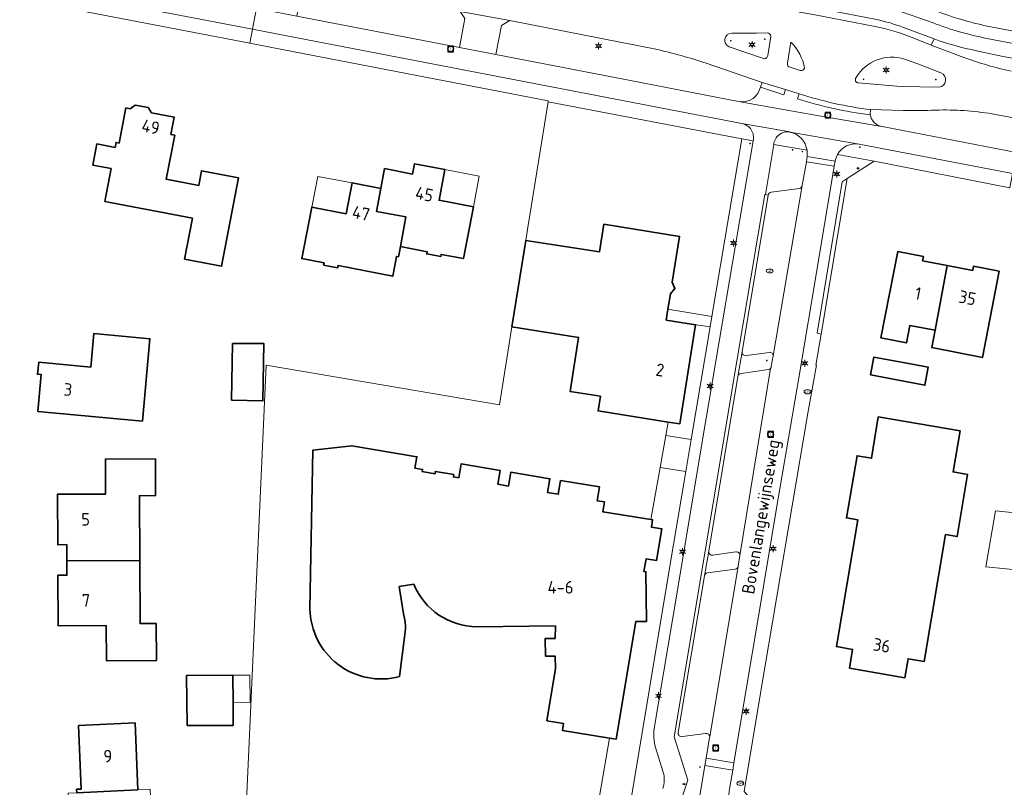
# Model space of a CAD drawing. Header units: metres. Extents: x 140853 to 145288, y 474558 to 480269.
# Tile 238 of 256: x 143678 to 143818, y 478629 to 478738. Entities that reach past the tile are written whole.
import ezdxf
from ezdxf.enums import TextEntityAlignment as Align
from ezdxf.lldxf.tags import DXFTag

# ---------------------------------------------------------------- set-up
doc = ezdxf.new("R2010")
doc.units = ezdxf.units.M
doc.header["$MEASUREMENT"] = 0
for name, color, linetype, lineweight in [('B-WE-GR-BEPLANTING_CULTUUR_HEESTERS-G', 90, 'Continuous', 18), ('B-WE-GR-GRAS_KRUIDENRIJK-G', 80, 'Continuous', 18), ('B-WE-GR-GROENVOORZIENING-G', 80, 'Continuous', 18), ('B-WE-IE-TERREINAFSCHEIDING_KUNSTMATIG_HEKWERK-G', 20, 'IE-TERREINAFSCHEIDING-KUNSTMATIG', 18), ('B-WE-KL-DATA_CAI-S', 90, 'KL-CAI-N', 18), ('B-WE-KL-ET_LS_OV_LICHTMAST-S', 190, 'Continuous', 18), ('B-WE-KL-GAS_PUT-S', 30, 'Continuous', 18), ('B-WE-KL-WATER_BRANDLEIDING_PUT-S', 150, 'Continuous', 18), ('B-WE-KL-WATER_PUT-S', 170, 'Continuous', 18), ('B-WE-OG-BEBOUWING-G', 7, 'Continuous', 35), ('B-WE-OG-BEBOUWING_BIJGEBOUW-G', 7, 'Continuous', 18), ('B-WE-OG-BEBOUWING_HUISNUMMER-T18', 10, 'Continuous', 18), ('B-WE-OG-BEBOUWING_LUIFEL-G', 7, 'Continuous', 18), ('B-WE-OG-BEBOUWING_STRAATNAAM-T18', 10, 'Continuous', 18), ('B-WE-OG-TERREIN_ERF-G', 7, 'Continuous', 18), ('B-WE-RI-GWA_RIOOLPUT-S', 30, 'Continuous', 18), ('B-WE-VH-VERHARDING_ASFALT-G', 252, 'Continuous', 18), ('B-WE-VH-VERHARDING_BEDRIJFSVLOERPLAAT-G', 252, 'Continuous', 18), ('B-WE-VH-VERHARDING_BETONSTRAATSTEEN-G', 252, 'Continuous', 18), ('B-WE-VH-VERHARDING_FUNDERING_ZAND-G', 7, 'Continuous', 18), ('B-WE-VH-VERHARDING_TEGEL-G', 252, 'Continuous', 18), ('X-XX-XX-ALGEMEEN-S', 7, 'Continuous', 18)]:
    doc.layers.add(name, color=color, linetype=linetype, lineweight=lineweight)
doc.styles.add('NLCS-ISO', font='txt')
doc.styles.get("Standard").update_dxf_attribs({"font": 'arial.ttf'})
doc.linetypes.add('IE-TERREINAFSCHEIDING-KUNSTMATIG', pattern='A,4,[82,NLCS.shx,S=0.75,R=90,X=0,Y=0],4,-2', length=10)
tags = doc.linetypes.add('KL-CAI-N', pattern='A,4,-1,[101,NLCS.shx,S=0.5,R=0,X=0,Y=0],-1,4,-1,["C",Standard,S=1,R=0,X=-0.25,Y=-0.5],-1.5', length=12.5).pattern_tags.tags
tags[18] = DXFTag(74, 10)

# ---------------------------------------------------------------- blocks, each defined once
blk = doc.blocks.new('SIE-WEG_AFVALBAK_TYPE_01')
for radius in [0.25, 0.156]:
    blk.add_circle((0, 0), radius)
blk = doc.blocks.new('SKL-DATA_TERREINKAST-SO')
for q in [(-0.2, 0.2), (0.2, 0.2)]:
    blk.add_line((0, -0.21), q)
at = {"flags": 128}
blk.add_lwpolyline([(0.63, 0.35), (-0.63, 0.35), (-0.63, -0.35), (0.63, -0.35)], close=True, dxfattribs=at)
at = {"style": 'NLCS-ISO'}
blk.add_attdef('TYPE', text='', height=0.35, dxfattribs=at).set_placement((-0.03, 0.69), align=Align.MIDDLE_CENTER)
blk = doc.blocks.new('B-SIE-WEG_LICHTMAST-SO')
at = {"ltscale": 0.1}
for p, q in [((-1.1, 0.63), (-2.19, 1.27)), ((0, 1.27), (0, 2.53)), ((1.1, 0.63), (2.19, 1.27)), ((-1.1, -0.63), (-2.19, -1.27)), ((0, -1.27), (0, -2.53)), ((1.1, -0.63), (2.19, -1.27))]:
    blk.add_line(p, q, dxfattribs=at)
at = {"flags": 128}
for points in [[(-1.16, 0.5), (1.16, 0.5)], [(-1.16, -0.5), (1.16, -0.5)]]:
    blk.add_lwpolyline(points, dxfattribs=at)
at = {"ltscale": 0.1}
blk.add_circle((0, 0), 1.27, dxfattribs=at)
at = {"style": 'NLCS-ISO'}
blk.add_attdef('TYPE', text='', height=1.8, dxfattribs=at).set_placement((0, 2.53), align=Align.BOTTOM_CENTER)
blk = doc.blocks.new('SRI-PUT_INSPECTIE-SO')
at = {"lineweight": -3, "flags": 128}
blk.add_lwpolyline([(-2, -2), (2, -2), (2, 2), (-2, 2)], close=True, dxfattribs=at)
at = {"lineweight": -3, "ltscale": 1.5}
blk.add_circle((0, 0), 2, dxfattribs=at)
at = {"ltscale": 0.1, "style": 'NLCS-ISO'}
blk.add_text('I', height=2.5, dxfattribs=at).set_placement((0, -0.01), align=Align.MIDDLE_CENTER)
blk = doc.blocks.new('SKL-GAS_PUT-SO')
at = {"color": 0, "linetype": 'ByBlock', "lineweight": 18}
blk.add_ellipse((0, 0), major_axis=(2.5, 0), ratio=0.601255, dxfattribs=at)
at = {"color": 0, "linetype": 'ByBlock', "lineweight": 18, "style": 'NLCS-ISO'}
blk.add_text('gas', height=1.8, dxfattribs=at).set_placement((0.12, 0.3), align=Align.MIDDLE_CENTER)
blk = doc.blocks.new('SKL-WATERLEIDINGPUT-SO')
at = {"color": 0, "linetype": 'ByBlock', "lineweight": 18}
blk.add_ellipse((0, 0), major_axis=(2.5, 0), ratio=0.54, dxfattribs=at)
at = {"color": 0, "linetype": 'ByBlock', "lineweight": 18, "style": 'NLCS-ISO'}
blk.add_text('wl', height=1.8, dxfattribs=at).set_placement((0, 0), align=Align.MIDDLE_CENTER)
blk = doc.blocks.new('SIE-WEG_STRAATPOT_BRANDKRAAN-SO')
blk.add_ellipse((0, 0), major_axis=(-0.729, 0), ratio=0.685994)
at = {"style": 'NLCS-ISO'}
blk.add_text('BR', height=0.4, dxfattribs=at).set_placement((-0.3, -0.15))

msp = doc.modelspace()

# ---------------------------------------------------------------- linework, layer by layer
at = {"layer": 'B-WE-GR-BEPLANTING_CULTUUR_HEESTERS-G', "ltscale": 0.2, "flags": 128}
msp.add_lwpolyline([(143808.721, 478739.651, 0.039774), (143815.99, 478737.524), (143815.99, 478737.524), (143823.325, 478736.134), (143838.58, 478733.244), (143860.158, 478729.133), (143882.983, 478724.844), (143884.612, 478726.761), (143877.353, 478728.029), (143879.861, 478730.364), (143879.861, 478730.364), (143841.064, 478737.794), (143776.556, 478750)], format="xyb", dxfattribs=at)
for points in [[(143753.221, 478726.71), (143750.27, 478708.425), (143750.018, 478706.877), (143760.563, 478705.221), (143761.199, 478709.19), (143772.021, 478707.458), (143770.971, 478700.893), (143771.35, 478699.99), (143770.721, 478699.264), (143770.358, 478697.038), (143776.632, 478695.991), (143780.903, 478721.417), (143753.221, 478726.71)], [(143774.314, 478694.828), (143774.312, 478694.817), (143772.036, 478680.634), (143770.391, 478680.898), (143770.055, 478679.004), (143773.676, 478678.4), (143776.383, 478694.513), (143774.756, 478694.759), (143774.314, 478694.828)], [(143749.253, 478608.699), (143764.932, 478626.183), (143770.585, 478659.999), (143772.907, 478673.822), (143769.244, 478674.432), (143767.921, 478666.972), (143768.162, 478666.933), (143767.987, 478665.898), (143769.469, 478665.651), (143768.713, 478661.104), (143767.218, 478661.352), (143766.913, 478659.55), (143767.206, 478659.513), (143767.281, 478652.386), (143765.748, 478652.39), (143762.943, 478635.555), (143761.977, 478635.716), (143760.044, 478624.384), (143761.202, 478623.338), (143748.351, 478609.015), (143749.253, 478608.699)]]:
    msp.add_lwpolyline(points, close=True, dxfattribs=at)
msp.add_lwpolyline([(143785.476, 478720.583), (143784.286, 478713.429), (143784.681, 478713.363), (143784.681, 478713.363, -0.2913634), (143785.084, 478713.77), (143785.084, 478713.77), (143789.135, 478714.322), (143789.135, 478714.322, 0.3258453), (143789.543, 478714.715), (143789.543, 478714.715), (143790.134, 478718.126), (143790.255, 478718.862), (143790.255, 478718.862, 0.0632123), (143790.238, 478719.764), (143790.238, 478719.764), (143785.476, 478720.583)], format="xyb", close=True, dxfattribs=at)
at = {"layer": 'B-WE-GR-GRAS_KRUIDENRIJK-G', "ltscale": 0.2, "flags": 128}
msp.add_lwpolyline([(143717.319, 478738.933), (143740.55, 478734.466), (143741.333, 478738.6), (143740.647, 478739.579), (143719.383, 478743.871), (143718.167, 478743.056), (143717.319, 478738.933)], close=True, dxfattribs=at)
msp.add_lwpolyline([(143783.8, 478729.473), (143775.804, 478732.206), (143775.804, 478732.206, 0.024463), (143768.64, 478734.213), (143768.64, 478734.213), (143747.77, 478738.318), (143746.54, 478737.585), (143745.754, 478733.45), (143765.247, 478729.684), (143780.671, 478726.682), (143780.671, 478726.682, 0.3764288), (143783.572, 478728.762), (143783.572, 478728.762), (143783.8, 478729.473)], format="xyb", close=True, dxfattribs=at)
msp.add_lwpolyline([(143822.611, 478732.364), (143817.792, 478733.27), (143814.477, 478733.992), (143814.477, 478733.992, -0.0411714), (143808.383, 478735.701), (143808.383, 478735.701), (143807.981, 478734.777), (143812.666, 478733.019), (143812.666, 478733.019, 0.0374184), (143819.426, 478731.09)], format="xyb", dxfattribs=at)
at = {"layer": 'B-WE-GR-GROENVOORZIENING-G', "ltscale": 0.2, "flags": 128}
for points in [[(143785.006, 478688.566, 0.1903654), (143785.126, 478688.871), (143785.126, 478688.871), (143785.386, 478690.385), (143785.386, 478690.385, 0.4829626), (143784.847, 478690.875), (143784.847, 478690.875), (143781.516, 478690.402), (143781.516, 478690.402, -0.4902674), (143780.943, 478690.959), (143780.943, 478690.959), (143780.349, 478687.433), (143780.349, 478687.433, -0.3333134), (143780.797, 478687.858), (143780.797, 478687.858), (143784.71, 478688.427), (143784.71, 478688.427, 0.1915716), (143785.006, 478688.566)], [(143780.057, 478662.34), (143776.759, 478661.878), (143776.759, 478661.878, -0.4885535), (143776.183, 478662.436), (143776.183, 478662.436), (143775.593, 478658.909), (143775.593, 478658.909, -0.3155397), (143776.028, 478659.336), (143776.028, 478659.336), (143779.946, 478659.893), (143779.946, 478659.893, 0.3531722), (143780.393, 478660.287), (143780.393, 478660.287), (143780.642, 478661.809), (143780.642, 478661.809, 0.5071951), (143780.057, 478662.34)]]:
    msp.add_lwpolyline(points, format="xyb", close=True, dxfattribs=at)
at = {"layer": 'B-WE-IE-TERREINAFSCHEIDING_KUNSTMATIG_HEKWERK-G', "ltscale": 0.2, "flags": 128}
for points in [[(143753.221, 478726.71), (143750.27, 478708.425)], [(143792.246, 478693.495), (143795.969, 478715.717)], [(143750.27, 478708.425), (143750.018, 478706.877)], [(143770.391, 478680.898), (143770.055, 478679.004)], [(143770.055, 478679.004), (143769.244, 478674.432)], [(143769.244, 478674.432), (143767.921, 478666.972)], [(143761.977, 478635.716), (143760.044, 478624.384), (143761.202, 478623.338), (143748.351, 478609.015)]]:
    msp.add_lwpolyline(points, dxfattribs=at)
at = {"layer": 'B-WE-OG-BEBOUWING-G', "ltscale": 0.2, "flags": 128}
for points in [[(143691.337, 478720.166), (143688.744, 478720.665), (143688.162, 478717.641), (143690.755, 478717.142), (143689.851, 478712.448), (143702.381, 478710.036), (143701.259, 478704.203), (143706.561, 478703.183), (143708.992, 478715.811), (143703.689, 478716.832), (143703.285, 478714.73), (143698.64, 478715.624), (143699.851, 478721.919), (143699.311, 478722.023), (143699.786, 478724.487), (143696.541, 478725.112), (143696.063, 478725.858), (143694.196, 478726.217), (143693.492, 478725.699), (143692.873, 478725.82), (143691.907, 478720.8), (143691.475, 478720.883), (143691.337, 478720.166)], [(143729.297, 478714.29), (143728.688, 478711.012), (143732.902, 478710.229), (143732.117, 478706.005), (143735.946, 478705.266), (143735.886, 478704.952), (143737.879, 478704.568), (143737.939, 478704.882), (143741.121, 478704.269), (143742.546, 478711.662), (143737.635, 478712.628), (143738.474, 478716.993), (143734.131, 478717.835), (143733.845, 478716.363), (143729.849, 478717.137), (143729.297, 478714.29)], [(143732.117, 478706.005), (143732.902, 478710.229), (143728.688, 478711.012), (143729.297, 478714.29), (143725.204, 478715.086), (143724.351, 478710.688), (143719.442, 478711.637), (143718.02, 478704.276), (143721.193, 478703.659), (143721.134, 478703.354), (143723.136, 478702.965), (143723.195, 478703.269), (143731.016, 478701.748), (143731.577, 478704.581), (143731.833, 478704.532), (143731.971, 478705.248), (143732.117, 478706.005)], [(143770.391, 478680.898), (143772.036, 478680.634), (143774.312, 478694.817), (143774.314, 478694.828), (143770.105, 478695.489), (143770.358, 478697.038), (143770.721, 478699.264), (143771.35, 478699.99), (143770.971, 478700.893), (143772.021, 478707.458), (143761.199, 478709.19), (143760.563, 478705.221), (143750.018, 478706.877), (143748.052, 478694.524), (143757.592, 478693.006), (143756.364, 478685.293), (143760.69, 478684.604), (143760.356, 478682.51), (143770.391, 478680.898)], [(143808.546, 478694.024), (143810.255, 478703.299), (143806.754, 478703.974), (143806.867, 478704.563), (143803.195, 478705.271), (143800.795, 478692.935), (143804.446, 478692.224), (143804.933, 478694.727), (143808.546, 478694.024)], [(143810.255, 478703.299), (143808.546, 478694.024), (143808.064, 478691.551), (143815.297, 478690.125), (143817.68, 478702.477), (143814.035, 478703.18), (143813.922, 478702.591), (143810.255, 478703.299)], [(143688.314, 478693.554), (143687.875, 478688.774), (143680.418, 478689.455), (143680.237, 478687.747), (143680.784, 478687.689), (143680.303, 478682.424), (143695.236, 478681.058), (143696.312, 478692.819), (143688.314, 478693.554)], [(143707.973, 478684.017), (143712.464, 478683.938), (143712.608, 478692.126), (143708.116, 478692.123), (143707.973, 478684.017)], [(143803.977, 478689.409), (143799.791, 478690.199), (143799.309, 478687.644), (143807.072, 478686.179), (143807.554, 478688.734), (143803.977, 478689.409)], [(143796.284, 478645.704), (143804.211, 478644.363), (143804.67, 478647.075), (143806.977, 478646.684), (143810.045, 478664.817), (143811.672, 478664.541), (143813.177, 478673.435), (143811.106, 478673.785), (143812.102, 478679.672), (143800.425, 478681.638), (143799.45, 478675.745), (143797.379, 478676.096), (143795.874, 478667.2), (143797.501, 478666.925), (143794.435, 478648.806), (143796.743, 478648.416), (143796.284, 478645.704)], [(143694.861, 478661.102), (143694.816, 478670.379), (143697.116, 478670.39), (143697.091, 478675.65), (143689.951, 478675.614), (143689.976, 478670.624), (143683.096, 478670.589), (143683.132, 478663.38), (143684.422, 478663.386), (143684.434, 478661.054), (143694.861, 478661.102)], [(143694.861, 478661.102), (143684.434, 478661.054), (143684.444, 478659.016), (143683.155, 478659.01), (143683.191, 478651.79), (143690.035, 478651.81), (143690.081, 478646.794), (143697.23, 478646.83), (143697.204, 478652.11), (143694.904, 478652.099), (143694.861, 478661.102)], [(143708.187, 478640.78), (143708.167, 478644.706), (143701.515, 478644.674), (143701.64, 478637.519), (143708.202, 478637.551), (143708.187, 478640.78)], [(143694.578, 478628.33), (143694.198, 478637.889), (143686.112, 478637.511), (143686.494, 478628.449), (143685.834, 478628.421), (143685.856, 478627.912), (143694.578, 478628.33)]]:
    msp.add_lwpolyline(points, close=True, dxfattribs=at)
msp.add_lwpolyline([(143734.018, 478657.718, 0.2989549), (143743.036, 478651.63), (143743.036, 478651.63), (143754.259, 478651.767), (143754.23, 478649.986), (143752.815, 478649.973), (143752.84, 478647.443), (143754.224, 478647.445), (143754.301, 478645.665), (143753.063, 478638.207), (143755.432, 478637.811), (143755.266, 478636.833), (143761.977, 478635.716), (143762.943, 478635.555), (143765.748, 478652.39), (143767.281, 478652.386), (143767.206, 478659.513), (143766.913, 478659.55), (143767.218, 478661.352), (143768.713, 478661.104), (143769.469, 478665.651), (143767.987, 478665.898), (143768.162, 478666.933), (143767.921, 478666.972), (143761.04, 478668.076), (143761.276, 478669.483), (143760.251, 478669.653), (143760.579, 478671.626), (143755.006, 478672.553), (143754.678, 478670.58), (143753.149, 478670.834), (143753.477, 478672.807), (143747.893, 478673.735), (143747.565, 478671.763), (143746.044, 478672.015), (143746.372, 478673.988), (143740.789, 478674.917), (143740.461, 478672.944), (143739.701, 478673.07), (143739.748, 478673.402), (143737.112, 478673.852), (143737.057, 478673.527), (143735.222, 478673.82), (143735.274, 478674.146), (143734.191, 478674.319), (143734.464, 478675.957), (143725.171, 478677.502), (143719.611, 478676.912), (143719.185, 478654.224), (143719.185, 478654.224, 0.4875606), (143731.968, 478644.511), (143731.968, 478644.511), (143732.687, 478650.136), (143732.687, 478650.136, 0.113048), (143732.576, 478653.471), (143732.576, 478653.471), (143731.941, 478657.397), (143734.018, 478657.718)], format="xyb", close=True, dxfattribs=at)
at = {"layer": 'B-WE-OG-BEBOUWING_BIJGEBOUW-G', "ltscale": 0.2, "flags": 128}
for points in [[(143826.961, 478659.105), (143827.862, 478667.117), (143817.173, 478668.218), (143815.77, 478660.204), (143826.961, 478659.105)], [(143708.167, 478644.706), (143708.187, 478640.78), (143710.617, 478640.847), (143710.573, 478644.706), (143708.167, 478644.706)]]:
    msp.add_lwpolyline(points, close=True, dxfattribs=at)
at = {"layer": 'B-WE-OG-BEBOUWING_LUIFEL-G', "ltscale": 0.2, "flags": 128}
for points in [[(143738.474, 478716.993), (143737.635, 478712.628), (143742.546, 478711.662), (143743.394, 478716.061), (143738.474, 478716.993)], [(143719.442, 478711.637), (143724.351, 478710.688), (143725.204, 478715.086), (143720.292, 478716.036), (143719.442, 478711.637)]]:
    msp.add_lwpolyline(points, close=True, dxfattribs=at)
at = {"layer": 'B-WE-OG-TERREIN_ERF-G', "ltscale": 0.2, "flags": 128}
for points in [[(143709.908, 478622.47), (143712.947, 478689.028), (143746.281, 478683.395), (143748.052, 478694.524), (143750.018, 478706.877), (143750.27, 478708.425), (143753.221, 478726.71), (143753.24, 478726.808), (143715.429, 478734.146), (143710.576, 478735.081), (143672.995, 478742.32)], [(143819.204, 478714.384), (143799.832, 478718.194), (143795.969, 478715.717), (143792.246, 478693.495), (143791.484, 478689.059), (143791.577, 478689.038), (143790.327, 478682.191), (143783.632, 478642.437), (143781.267, 478628.084), (143784.486, 478624.456), (143785.275, 478624.501), (143809.776, 478625.904), (143843.164, 478627.62)]]:
    msp.add_lwpolyline(points, dxfattribs=at)
for points in [[(143691.337, 478720.166), (143691.475, 478720.883), (143691.907, 478720.8), (143692.873, 478725.82), (143693.492, 478725.699), (143694.196, 478726.217), (143696.063, 478725.858), (143696.541, 478725.112), (143699.786, 478724.487), (143699.311, 478722.023), (143699.851, 478721.919), (143698.64, 478715.624), (143703.285, 478714.73), (143703.689, 478716.832), (143708.992, 478715.811), (143706.561, 478703.183), (143701.259, 478704.203), (143702.381, 478710.036), (143689.851, 478712.448), (143690.755, 478717.142), (143688.162, 478717.641), (143688.744, 478720.665), (143691.337, 478720.166)], [(143729.297, 478714.29), (143729.849, 478717.137), (143733.845, 478716.363), (143734.131, 478717.835), (143738.474, 478716.993), (143737.635, 478712.628), (143742.546, 478711.662), (143741.121, 478704.269), (143737.939, 478704.882), (143737.879, 478704.568), (143735.886, 478704.952), (143735.946, 478705.266), (143732.117, 478706.005), (143731.971, 478705.248), (143731.833, 478704.532), (143731.577, 478704.581), (143731.016, 478701.748), (143723.195, 478703.269), (143723.136, 478702.965), (143721.134, 478703.354), (143721.193, 478703.659), (143718.02, 478704.276), (143719.442, 478711.637), (143724.351, 478710.688), (143725.204, 478715.086), (143729.297, 478714.29)], [(143808.546, 478694.024), (143804.933, 478694.727), (143804.446, 478692.224), (143800.795, 478692.935), (143803.195, 478705.271), (143806.867, 478704.563), (143806.754, 478703.974), (143810.255, 478703.299), (143813.922, 478702.591), (143814.035, 478703.18), (143817.68, 478702.477), (143815.297, 478690.125), (143808.064, 478691.551), (143808.546, 478694.024)], [(143688.314, 478693.554), (143696.312, 478692.819), (143695.236, 478681.058), (143680.303, 478682.424), (143680.784, 478687.689), (143680.237, 478687.747), (143680.418, 478689.455), (143687.875, 478688.774), (143688.314, 478693.554)], [(143707.973, 478684.017), (143708.116, 478692.123), (143712.608, 478692.126), (143712.464, 478683.938), (143707.973, 478684.017)], [(143803.977, 478689.409), (143807.554, 478688.734), (143807.072, 478686.179), (143799.309, 478687.644), (143799.791, 478690.199), (143803.977, 478689.409)], [(143796.284, 478645.704), (143796.743, 478648.416), (143794.435, 478648.806), (143797.501, 478666.925), (143795.874, 478667.2), (143797.379, 478676.096), (143799.45, 478675.745), (143800.425, 478681.638), (143812.102, 478679.672), (143811.106, 478673.785), (143813.177, 478673.435), (143811.672, 478664.541), (143810.045, 478664.817), (143806.977, 478646.684), (143804.67, 478647.075), (143804.211, 478644.363), (143796.284, 478645.704)], [(143684.434, 478661.054), (143684.422, 478663.386), (143683.132, 478663.38), (143683.096, 478670.589), (143689.976, 478670.624), (143689.951, 478675.614), (143697.091, 478675.65), (143697.116, 478670.39), (143694.816, 478670.379), (143694.861, 478661.102), (143694.904, 478652.099), (143697.204, 478652.11), (143697.23, 478646.83), (143690.081, 478646.794), (143690.035, 478651.81), (143683.191, 478651.79), (143683.155, 478659.01), (143684.444, 478659.016), (143684.434, 478661.054)], [(143708.167, 478644.706), (143708.187, 478640.78), (143708.202, 478637.551), (143701.64, 478637.519), (143701.515, 478644.674), (143708.167, 478644.706)], [(143685.856, 478627.912), (143685.834, 478628.421), (143686.494, 478628.449), (143686.112, 478637.511), (143694.198, 478637.889), (143694.578, 478628.33), (143696.356, 478628.413), (143696.792, 478619.043), (143693.13, 478618.873), (143692.945, 478622.849), (143690.218, 478622.722), (143684.834, 478622.471), (143684.607, 478627.859), (143685.856, 478627.912)]]:
    msp.add_lwpolyline(points, close=True, dxfattribs=at)
msp.add_lwpolyline([(143760.044, 478624.384), (143761.977, 478635.716), (143755.266, 478636.833), (143755.432, 478637.811), (143753.063, 478638.207), (143754.301, 478645.665), (143754.224, 478647.445), (143752.84, 478647.443), (143752.815, 478649.973), (143754.23, 478649.986), (143754.259, 478651.767), (143743.036, 478651.63), (143743.036, 478651.63, -0.2989549), (143734.018, 478657.718), (143734.018, 478657.718), (143731.941, 478657.397), (143732.576, 478653.471), (143732.576, 478653.471, -0.113048), (143732.687, 478650.136), (143732.687, 478650.136), (143731.968, 478644.511), (143731.968, 478644.511, -0.4875606), (143719.185, 478654.224), (143719.185, 478654.224), (143719.611, 478676.912), (143725.171, 478677.502), (143734.464, 478675.957), (143734.191, 478674.319), (143735.274, 478674.146), (143735.222, 478673.82), (143737.057, 478673.527), (143737.112, 478673.852), (143739.748, 478673.402), (143739.701, 478673.07), (143740.461, 478672.944), (143740.789, 478674.917), (143746.372, 478673.988), (143746.044, 478672.015), (143747.565, 478671.763), (143747.893, 478673.735), (143753.477, 478672.807), (143753.149, 478670.834), (143754.678, 478670.58), (143755.006, 478672.553), (143760.579, 478671.626), (143760.251, 478669.653), (143761.276, 478669.483), (143761.04, 478668.076), (143767.921, 478666.972), (143769.244, 478674.432), (143770.055, 478679.004), (143770.391, 478680.898), (143760.356, 478682.51), (143760.69, 478684.604), (143756.364, 478685.293), (143757.592, 478693.006), (143748.052, 478694.524), (143746.281, 478683.395), (143712.947, 478689.028), (143709.908, 478622.47)], format="xyb", dxfattribs=at)
at = {"layer": 'B-WE-VH-VERHARDING_ASFALT-G', "ltscale": 0.2, "flags": 128}
for points in [[(143673.241, 478744.305), (143710.96, 478737.073), (143711.538, 478740.073)], [(143779.498, 478736.494), (143783.027, 478736.49), (143784.533, 478736.542)], [(143785.041, 478736.052), (143784.613, 478733.302)], [(143784.02, 478732.872), (143779.112, 478734.558)], [(143787.457, 478732.194), (143787.927, 478735.223)], [(143804.179, 478732.807), (143806.087, 478732.128), (143809.367, 478730.854)], [(143789.253, 478731.18), (143787.801, 478731.634)], [(143809.1, 478728.763), (143803.606, 478728.891), (143797.588, 478729.387)]]:
    msp.add_lwpolyline(points, dxfattribs=at)
for points in [[(143800.163, 478738.482, -0.0259819), (143804.015, 478737.338), (143804.015, 478737.338), (143808.383, 478735.701), (143808.383, 478735.701, 0.0411714), (143814.477, 478733.992), (143814.477, 478733.992), (143817.792, 478733.27), (143822.611, 478732.364), (143823, 478734.418), (143815.942, 478735.753), (143815.942, 478735.753, -0.0423423), (143808.244, 478737.977), (143808.244, 478737.977), (143801.677, 478740.263)], [(143740.647, 478739.579), (143747.77, 478738.318), (143768.64, 478734.213), (143768.64, 478734.213, -0.024463), (143775.804, 478732.206), (143775.804, 478732.206), (143783.8, 478729.473), (143787.163, 478728.443), (143789.095, 478727.85), (143789.095, 478727.85, 0.0483423), (143799.315, 478725.58), (143799.315, 478725.58), (143803.976, 478725.43), (143804.554, 478725.43), (143804.554, 478725.43, 0.0114594), (143809.179, 478725.519), (143809.179, 478725.519, -0.0465078), (143817.179, 478724.891), (143817.179, 478724.891), (143821.058, 478724.168)], [(143819.426, 478731.09, -0.0374184), (143812.666, 478733.019), (143812.666, 478733.019), (143807.981, 478734.777), (143805.278, 478735.892), (143805.278, 478735.892, 0.0455476), (143799.967, 478737.458), (143799.967, 478737.458), (143791.128, 478739.193)], [(143779.112, 478734.558, -0.8563483), (143779.498, 478736.494)], [(143784.533, 478736.542, -0.4048227), (143785.041, 478736.052)], [(143787.927, 478735.223, -0.1492934), (143789.893, 478731.514)], [(143784.613, 478733.302, -0.4562871), (143784.02, 478732.872)], [(143797.242, 478730.152, -0.3461181), (143804.179, 478732.807)], [(143787.801, 478731.634, -0.4138763), (143787.457, 478732.194)], [(143789.893, 478731.514, -0.3469671), (143789.253, 478731.18)], [(143809.367, 478730.854, -0.7742869), (143809.1, 478728.763)], [(143797.588, 478729.387, -0.6145877), (143797.242, 478730.152)]]:
    msp.add_lwpolyline(points, format="xyb", dxfattribs=at)
msp.add_lwpolyline([(143800.917, 478723.171), (143791.393, 478724.797), (143780.671, 478726.682), (143765.247, 478729.684), (143745.754, 478733.45), (143740.55, 478734.466), (143717.319, 478738.933), (143712.391, 478739.905), (143711.538, 478740.073), (143710.96, 478737.073), (143716.105, 478736.087), (143780.924, 478723.581), (143787.763, 478722.378), (143787.836, 478722.365), (143797.679, 478720.645), (143819.591, 478716.424), (143819.605, 478716.421), (143820.194, 478719.417), (143820.159, 478719.424), (143800.968, 478723.162), (143800.917, 478723.171)], close=True, dxfattribs=at)
at = {"layer": 'B-WE-VH-VERHARDING_BEDRIJFSVLOERPLAAT-G', "ltscale": 0.2, "flags": 128}
msp.add_lwpolyline([(143783.8, 478729.473), (143783.572, 478728.762), (143786.924, 478727.707), (143787.163, 478728.443), (143783.8, 478729.473)], close=True, dxfattribs=at)
msp.add_lwpolyline([(143799.256, 478724.829), (143799.315, 478725.58), (143799.315, 478725.58, -0.0483423), (143789.095, 478727.85), (143789.095, 478727.85), (143788.874, 478727.135), (143788.874, 478727.135, 0.0468129), (143799.256, 478724.829)], format="xyb", close=True, dxfattribs=at)
at = {"layer": 'B-WE-VH-VERHARDING_BETONSTRAATSTEEN-G', "ltscale": 0.2, "flags": 128}
for points in [[(143789.304, 478740.519, 0.9756633), (143789.159, 478739.53), (143789.159, 478739.53), (143791.128, 478739.193), (143799.967, 478737.458), (143799.967, 478737.458, -0.0455476), (143805.278, 478735.892), (143805.278, 478735.892), (143807.981, 478734.777), (143808.383, 478735.701), (143804.015, 478737.338), (143804.015, 478737.338, 0.0259819), (143800.163, 478738.482), (143800.163, 478738.482), (143791.31, 478740.197), (143789.304, 478740.519)], [(143779.112, 478734.558), (143784.02, 478732.872), (143784.02, 478732.872, 0.4562871), (143784.613, 478733.302), (143784.613, 478733.302), (143785.041, 478736.052), (143785.041, 478736.052, 0.4048227), (143784.533, 478736.542), (143784.533, 478736.542), (143783.027, 478736.49), (143779.498, 478736.494), (143779.498, 478736.494, 0.8563483), (143779.112, 478734.558)], [(143789.893, 478731.514, 0.1492934), (143787.927, 478735.223), (143787.927, 478735.223), (143787.457, 478732.194), (143787.457, 478732.194, 0.4138763), (143787.801, 478731.634), (143787.801, 478731.634), (143789.253, 478731.18), (143789.253, 478731.18, 0.3469671), (143789.893, 478731.514)], [(143809.367, 478730.854), (143806.087, 478732.128), (143804.179, 478732.807), (143804.179, 478732.807, 0.3461181), (143797.242, 478730.152), (143797.242, 478730.152, 0.6145877), (143797.588, 478729.387), (143797.588, 478729.387), (143803.606, 478728.891), (143809.1, 478728.763), (143809.1, 478728.763, 0.7742869), (143809.367, 478730.854)], [(143797.679, 478720.645), (143787.836, 478722.365), (143787.836, 478722.365, -0.3072305), (143790.238, 478719.764), (143790.238, 478719.764, -0.0632123), (143790.255, 478718.862), (143790.255, 478718.862), (143794.24, 478718.199), (143794.24, 478718.199, -0.0627386), (143794.584, 478719.152), (143794.584, 478719.152, -0.3208383), (143797.679, 478720.645)], [(143785.006, 478688.566), (143780.642, 478661.809), (143780.393, 478660.287), (143776.317, 478635.894), (143776.3, 478635.793), (143775.8, 478632.877), (143779.788, 478632.193), (143783.281, 478653.182), (143786.113, 478669.969), (143789.058, 478687.22), (143791.771, 478703.437), (143794.11, 478717.472), (143790.134, 478718.126), (143789.543, 478714.715), (143785.386, 478690.385), (143785.126, 478688.871), (143785.126, 478688.871, -0.1903654), (143785.006, 478688.566)], [(143784.847, 478690.875, -0.4829626), (143785.386, 478690.385), (143785.386, 478690.385), (143789.543, 478714.715), (143789.543, 478714.715, -0.3258453), (143789.135, 478714.322), (143789.135, 478714.322), (143785.084, 478713.77), (143785.084, 478713.77, 0.2913634), (143784.681, 478713.363), (143784.681, 478713.363), (143780.943, 478690.959), (143780.943, 478690.959, 0.4902674), (143781.516, 478690.402), (143781.516, 478690.402), (143784.847, 478690.875)], [(143776.759, 478661.878), (143780.057, 478662.34), (143780.057, 478662.34, -0.5071951), (143780.642, 478661.809), (143780.642, 478661.809), (143785.006, 478688.566), (143785.006, 478688.566, -0.1915716), (143784.71, 478688.427), (143784.71, 478688.427), (143780.797, 478687.858), (143780.797, 478687.858, 0.3333134), (143780.349, 478687.433), (143780.349, 478687.433), (143776.183, 478662.436), (143776.183, 478662.436, 0.4885535), (143776.759, 478661.878)], [(143775.593, 478658.909), (143771.812, 478636.53), (143771.812, 478636.53, 0.5386973), (143772.44, 478635.944), (143772.44, 478635.944), (143775.7, 478636.385), (143775.7, 478636.385, -0.5199062), (143776.317, 478635.894), (143776.317, 478635.894), (143780.393, 478660.287), (143780.393, 478660.287, -0.3531722), (143779.946, 478659.893), (143779.946, 478659.893), (143776.028, 478659.336), (143776.028, 478659.336, 0.3155397), (143775.593, 478658.909)], [(143773.724, 478624.391, -0.0971615), (143771.065, 478620.225), (143771.065, 478620.225), (143769.5, 478618.472), (143769.5, 478618.472, -0.0845348), (143768.497, 478617.935), (143768.497, 478617.935), (143767.428, 478617.613), (143768.156, 478616.968), (143770.471, 478614.938), (143770.471, 478614.938, -0.1959249), (143776.78, 478617.688), (143776.78, 478617.688), (143784.592, 478618.133), (143784.315, 478622.896), (143784.315, 478622.896, -0.5319328), (143779.215, 478628.709), (143779.215, 478628.709), (143779.634, 478631.16), (143775.642, 478631.834), (143774.988, 478628.038), (143774.988, 478628.038, -0.0910281), (143773.724, 478624.391)]]:
    msp.add_lwpolyline(points, format="xyb", close=True, dxfattribs=at)
for points in [[(143769.645, 478628.513, 0.145711), (143769.67, 478630.867), (143769.67, 478630.867), (143768.562, 478634.392), (143768.562, 478634.392, -0.0922715), (143768.385, 478637.112), (143768.385, 478637.112), (143771.696, 478656.866), (143775.222, 478678.081), (143782.523, 478721.107), (143780.903, 478721.417), (143776.632, 478695.991), (143776.383, 478694.513), (143773.676, 478678.4), (143772.907, 478673.822), (143770.585, 478659.999), (143764.932, 478626.183)], [(143774.988, 478628.038), (143775.642, 478631.834), (143775.8, 478632.877), (143776.3, 478635.793), (143776.317, 478635.894), (143776.317, 478635.894, 0.5199062), (143775.7, 478636.385), (143775.7, 478636.385), (143772.44, 478635.944), (143772.44, 478635.944, -0.5386973), (143771.812, 478636.53), (143771.812, 478636.53), (143775.593, 478658.909), (143776.183, 478662.436), (143776.183, 478662.436), (143780.349, 478687.433), (143780.943, 478690.959), (143784.681, 478713.363), (143784.286, 478713.429), (143784.192, 478713.445), (143780.214, 478689.631), (143771.246, 478635.914), (143773.205, 478629.694), (143771.707, 478625.25)]]:
    msp.add_lwpolyline(points, format="xyb", dxfattribs=at)
for points in [[(143794.11, 478717.472), (143794.24, 478718.199), (143790.255, 478718.862), (143790.134, 478718.126), (143794.11, 478717.472)], [(143776.632, 478695.991), (143770.358, 478697.038), (143770.105, 478695.489), (143774.314, 478694.828), (143774.756, 478694.759), (143776.383, 478694.513), (143776.632, 478695.991)], [(143772.907, 478673.822), (143773.676, 478678.4), (143770.055, 478679.004), (143769.244, 478674.432), (143772.907, 478673.822)], [(143779.788, 478632.193), (143775.8, 478632.877), (143775.642, 478631.834), (143779.634, 478631.16), (143779.788, 478632.193)]]:
    msp.add_lwpolyline(points, close=True, dxfattribs=at)
at = {"layer": 'B-WE-VH-VERHARDING_FUNDERING_ZAND-G', "ltscale": 0.2, "flags": 128}
msp.add_lwpolyline([(143799.256, 478724.829, 0.3112379), (143800.917, 478723.171), (143800.917, 478723.171), (143800.968, 478723.162), (143820.159, 478719.424), (143820.194, 478719.417), (143821.35, 478719.192), (143822.115, 478723.332), (143821.413, 478724.289), (143821.126, 478724.155), (143821.058, 478724.168), (143817.179, 478724.891), (143817.179, 478724.891, 0.0465078), (143809.179, 478725.519), (143809.179, 478725.519, -0.0114594), (143804.554, 478725.43), (143804.554, 478725.43), (143803.976, 478725.43), (143799.315, 478725.58), (143799.256, 478724.829)], format="xyb", close=True, dxfattribs=at)
at = {"layer": 'B-WE-VH-VERHARDING_TEGEL-G', "ltscale": 0.2, "flags": 128}
for points in [[(143670.85, 478742.702), (143672.995, 478742.32), (143710.576, 478735.081), (143710.96, 478737.073), (143673.241, 478744.305), (143673.241, 478744.305, 0.3350034), (143670.85, 478742.702)], [(143780.924, 478723.581), (143716.105, 478736.087), (143710.96, 478737.073), (143710.576, 478735.081), (143715.429, 478734.146), (143753.24, 478726.808), (143753.221, 478726.71), (143780.903, 478721.417), (143782.523, 478721.107), (143782.523, 478721.107, 0.4353111), (143780.924, 478723.581)], [(143788.874, 478727.135), (143789.095, 478727.85), (143787.163, 478728.443), (143786.924, 478727.707), (143783.572, 478728.762), (143783.572, 478728.762, -0.3764288), (143780.671, 478726.682), (143780.671, 478726.682), (143791.393, 478724.797), (143800.917, 478723.171), (143800.917, 478723.171, -0.3112379), (143799.256, 478724.829), (143799.256, 478724.829, -0.0468129), (143788.874, 478727.135)], [(143790.238, 478719.764, 0.3072305), (143787.836, 478722.365), (143787.836, 478722.365), (143787.763, 478722.378), (143787.763, 478722.378, 0.4350791), (143785.476, 478720.583), (143785.476, 478720.583), (143790.238, 478719.764)], [(143794.584, 478719.152), (143799.832, 478718.194), (143819.204, 478714.384), (143819.605, 478716.421), (143819.591, 478716.424), (143797.679, 478720.645), (143797.679, 478720.645, 0.3208383), (143794.584, 478719.152)]]:
    msp.add_lwpolyline(points, format="xyb", close=True, dxfattribs=at)
for points in [[(143801.677, 478740.263), (143808.244, 478737.977), (143808.244, 478737.977, 0.0423423), (143815.942, 478735.753), (143815.942, 478735.753), (143823, 478734.418), (143823.325, 478736.134), (143815.99, 478737.524), (143815.99, 478737.524, -0.039774), (143808.721, 478739.651)], [(143771.707, 478625.25), (143773.205, 478629.694), (143771.246, 478635.914), (143780.214, 478689.631), (143784.192, 478713.445), (143784.286, 478713.429), (143785.476, 478720.583), (143785.476, 478720.583, -0.4350791), (143787.763, 478722.378), (143787.763, 478722.378), (143780.924, 478723.581), (143780.924, 478723.581, -0.4353111), (143782.523, 478721.107), (143782.523, 478721.107), (143775.222, 478678.081), (143771.696, 478656.866), (143768.385, 478637.112), (143768.385, 478637.112, 0.0922715), (143768.562, 478634.392), (143768.562, 478634.392), (143769.67, 478630.867), (143769.67, 478630.867, -0.145711), (143769.645, 478628.513)], [(143781.267, 478628.084), (143783.632, 478642.437), (143790.327, 478682.191), (143791.577, 478689.038), (143791.484, 478689.059), (143792.246, 478693.495), (143791.675, 478693.594), (143795.266, 478715.266), (143795.969, 478715.717), (143799.832, 478718.194), (143799.832, 478718.194), (143794.584, 478719.152), (143794.584, 478719.152, 0.0627386), (143794.24, 478718.199), (143794.24, 478718.199), (143794.11, 478717.472), (143791.771, 478703.437), (143789.058, 478687.22), (143786.113, 478669.969), (143783.281, 478653.182), (143779.788, 478632.193), (143779.634, 478631.16), (143779.215, 478628.709), (143779.215, 478628.709, 0.5319328), (143784.315, 478622.896)]]:
    msp.add_lwpolyline(points, format="xyb", dxfattribs=at)
for points in [[(143747.77, 478738.318), (143740.647, 478739.579), (143741.333, 478738.6), (143740.55, 478734.466), (143745.754, 478733.45), (143746.54, 478737.585), (143747.77, 478738.318)], [(143795.969, 478715.717), (143795.266, 478715.266), (143791.675, 478693.594), (143792.246, 478693.495), (143795.969, 478715.717)]]:
    msp.add_lwpolyline(points, close=True, dxfattribs=at)

# ---------------------------------------------------------------- block references
at = {"layer": 'B-WE-KL-DATA_CAI-S', "xscale": 0.2, "yscale": 0.2, "zscale": 0.2}
msp.add_blockref('SKL-DATA_TERREINKAST-SO', (143797.527, 478717.188), dxfattribs=at)
at = {"layer": 'B-WE-KL-ET_LS_OV_LICHTMAST-S', "xscale": 0.2, "yscale": 0.2, "zscale": 0.2}
for p in [(143760.438, 478734.666), (143782.374, 478734.861), (143801.544, 478731.238), (143794.481, 478716.361), (143779.741, 478706.509), (143789.921, 478689.315), (143776.385, 478686.058), (143772.447, 478662.383), (143785.396, 478662.806), (143769.011, 478641.777), (143781.524, 478639.568)]:
    msp.add_blockref('B-SIE-WEG_LICHTMAST-SO', p, dxfattribs=at)
at = {"layer": 'B-WE-KL-GAS_PUT-S', "xscale": 0.2, "yscale": 0.2, "zscale": 0.2}
for p in [(143790.303, 478685.235), (143780.713, 478629.274)]:
    msp.add_blockref('SKL-GAS_PUT-SO', p, dxfattribs=at)
at = {"layer": 'B-WE-KL-WATER_BRANDLEIDING_PUT-S', "xscale": 0.2, "yscale": 0.2, "zscale": 0.2}
msp.add_blockref('SIE-WEG_STRAATPOT_BRANDKRAAN-SO', (143772.65, 478629.142), dxfattribs=at)
at = {"layer": 'B-WE-KL-WATER_PUT-S', "xscale": 0.2, "yscale": 0.2, "zscale": 0.2}
msp.add_blockref('SKL-WATERLEIDINGPUT-SO', (143784.904, 478702.513), dxfattribs=at)
at = {"layer": 'B-WE-RI-GWA_RIOOLPUT-S', "xscale": 0.2, "yscale": 0.2, "zscale": 0.2}
for p in [(143739.308, 478734.248), (143793.204, 478724.784), (143785.018, 478679.154), (143777.186, 478634.298)]:
    msp.add_blockref('SRI-PUT_INSPECTIE-SO', p, dxfattribs=at)
at = {"layer": 'X-XX-XX-ALGEMEEN-S', "xscale": 0.2, "yscale": 0.2, "zscale": 0.2}
for p in [(143779.328, 478735.425), (143784.191, 478735.629), (143798.322, 478729.917), (143808.641, 478729.879), (143782.103, 478720.722), (143788.17, 478719.82), (143789.565, 478719.576), (143797.784, 478720.19), (143784.499, 478689.71), (143774.942, 478631.597)]:
    msp.add_blockref('SIE-WEG_AFVALBAK_TYPE_01', p, dxfattribs=at)

# ---------------------------------------------------------------- texts
at = {"layer": 'B-WE-OG-BEBOUWING_HUISNUMMER-T18', "style": 'NLCS-ISO'}
for s, rotation, p in [('49', 349.1, (143696.423, 478723.099)), ('45', 349, (143735.541, 478713.487)), ('47', 349, (143726.487, 478710.762)), ('1', 349, (143806.108, 478699.299)), ('35', 349, (143813.153, 478698.666)), ('2', 350.9, (143769.225, 478688.36)), ('3', 354.8, (143684.605, 478685.552)), ('5', 0.3, (143687.114, 478667.004)), ('7', 0.3, (143687.173, 478655.42)), ('36', 350.4, (143800.915, 478648.977)), ('9', 2.4, (143690.299, 478633.148))]:
    msp.add_text(s, height=1.8, rotation=rotation, dxfattribs=at).set_placement(p, align=Align.MIDDLE_CENTER)
msp.add_text('4-6', height=1.8, dxfattribs=at).set_placement((143755.002, 478657.288), align=Align.MIDDLE_CENTER)
at = {"layer": 'B-WE-OG-BEBOUWING_STRAATNAAM-T18', "style": 'NLCS-ISO'}
msp.add_text('Bovenlangewijnseweg', height=1.8, rotation=80.5, dxfattribs=at).set_placement((143783.61, 478667.379), align=Align.MIDDLE_CENTER)

doc.saveas('drawing.dxf')
